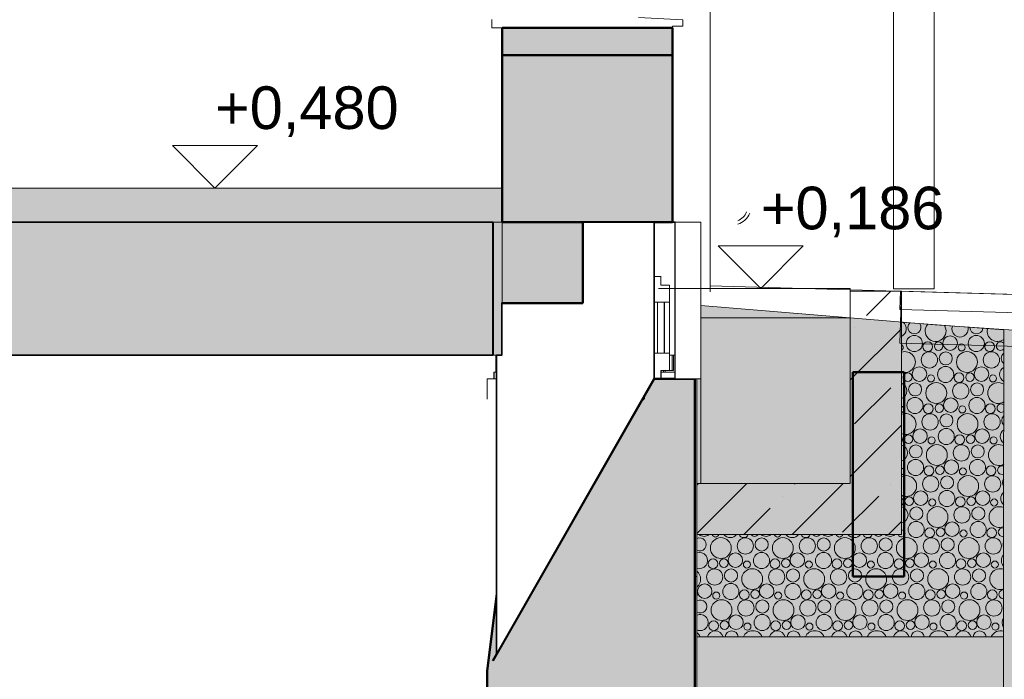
# Model space of a CAD drawing. Header units: millimetres. Extents: x -25516 to 3801, y -6942 to 11332.
# Tile 29 of 33: x -2237 to 651, y -962 to 974. Entities that reach past the tile are written whole.
import ezdxf

# ---------------------------------------------------------------- set-up
doc = ezdxf.new("R2010")
doc.units = ezdxf.units.MM
doc.header["$MEASUREMENT"] = 0
doc.linetypes.add('Wipeout_Contour', pattern=[1000, 0, -1000])
for name, color, linetype in [('POHLED ZÁPADNÍ_1_Bourané_Konstrukce - nosné', 7, 'Continuous'), ('POHLED ZÁPADNÍ_1_Bourané_Kóty - SP', 7, 'Continuous'), ('POHLED ZÁPADNÍ_1_Bourané_Situace - terén', 7, 'Continuous'), ('POHLED ZÁPADNÍ_1_Bourané_Výplně – Řezové', 7, 'Continuous'), ('POHLED ZÁPADNÍ_1_Konstrukce - krov', 7, 'Continuous'), ('POHLED ZÁPADNÍ_1_Konstrukce - nosné', 7, 'Continuous'), ('POHLED ZÁPADNÍ_1_Kóty - SP', 7, 'Continuous'), ('POHLED ZÁPADNÍ_1_Situace - terén', 7, 'Continuous'), ('POHLED ZÁPADNÍ_1_Výplně - Povrchové', 7, 'Continuous'), ('POHLED ZÁPADNÍ_1_Výplně – Řezové', 7, 'Continuous')]:
    doc.layers.add(name, color=color, linetype=linetype)
doc.styles.add('GENEROVANÝ_STYL_1', font='txt')

# ---------------------------------------------------------------- blocks, each defined once
blk = doc.blocks.new('*X1', base_point=(-25798.9, -9432.9))
at = {"layer": 'POHLED ZÁPADNÍ_1_Bourané_Situace - terén', "color": 253, "linetype": 'Continuous', "lineweight": 20, "true_color": 0xaaaaaa}
for centre, radius in [((387.4, 23.8), 23.7), ((492.5, 24.9), 21.3), ((569.2, 23.8), 23.7), ((426.9, 14.3), 14.3), ((458.8, 16.1), 12.5), ((526.2, 12.2), 10.3), ((608.7, 14.3), 14.3), ((431.7, -24.4), 23.9), ((479.7, -20), 19.2), ((541.8, -30.6), 30.6), ((613.6, -24.4), 23.9), ((402.5, -66.1), 21.3), ((479.2, -67.1), 23.7), ((584.3, -66.1), 21.3), ((368.8, -74.9), 12.5), ((436.2, -78.8), 10.3), ((518.7, -76.7), 14.3), ((550.6, -74.9), 12.5), ((618, -78.8), 10.3), ((389.7, -111), 19.2), ((451.8, -121.6), 30.6), ((523.6, -115.4), 23.9), ((571.6, -111), 19.2), ((389.2, -158.1), 23.7), ((494.3, -157.1), 21.3), ((571.1, -158.1), 23.7), ((428.7, -167.7), 14.3), ((460.6, -165.9), 12.5), ((528, -169.8), 10.3), ((610.6, -167.7), 14.3), ((433.6, -206.4), 23.9), ((481.6, -202), 19.2), ((543.6, -212.6), 30.6), ((615.4, -206.4), 23.9), ((404.3, -248.1), 21.3), ((481.1, -249.1), 23.7), ((586.2, -248.1), 21.3), ((370.6, -256.9), 12.5), ((438, -260.8), 10.3), ((520.6, -258.7), 14.3), ((552.5, -256.9), 12.5), ((619.9, -260.8), 10.3), ((391.6, -293), 19.2), ((453.6, -303.6), 30.6), ((525.4, -297.4), 23.9), ((573.4, -293), 19.2), ((391.1, -340.1), 23.7), ((572.9, -340.1), 23.7), ((430.6, -349.7), 14.3), ((462.5, -347.9), 12.5), ((496.2, -339.1), 21.3), ((529.9, -351.8), 10.3), ((612.4, -349.7), 14.3), ((435.4, -388.4), 23.9), ((483.4, -384), 19.2), ((545.5, -394.6), 30.6), ((617.3, -388.4), 23.9), ((372.5, -438.9), 12.5), ((406.2, -430.1), 21.3), ((439.9, -442.8), 10.3), ((482.9, -431.1), 23.7), ((522.4, -440.7), 14.3), ((554.4, -438.9), 12.5), ((588, -430.1), 21.3), ((621.7, -442.8), 10.3), ((393.4, -475), 19.2), ((455.5, -485.6), 30.6), ((527.3, -479.4), 23.9), ((575.3, -475), 19.2), ((392.9, -522.1), 23.7), ((432.4, -531.7), 14.3), ((464.4, -529.9), 12.5), ((498, -521.1), 21.3), ((574.8, -522.1), 23.7), ((614.3, -531.7), 14.3), ((-180.1, -576.6), 30.6), ((-108.3, -570.4), 23.9), ((-60.3, -566), 19.2), ((1.8, -576.6), 30.6), ((73.6, -570.4), 23.9), ((121.6, -566), 19.2), ((183.6, -576.6), 30.6), ((255.4, -570.4), 23.9), ((303.4, -566), 19.2), ((365.5, -576.6), 30.6), ((437.3, -570.4), 23.9), ((485.3, -566), 19.2), ((547.3, -576.6), 30.6), ((531.7, -533.8), 10.3), ((619.1, -570.4), 23.9), ((-137.5, -612.1), 21.3), ((-60.8, -613.1), 23.7), ((44.3, -612.1), 21.3), ((121.1, -613.1), 23.7), ((226.2, -612.1), 21.3), ((302.9, -613.1), 23.7), ((408, -612.1), 21.3), ((484.8, -613.1), 23.7), ((589.9, -612.1), 21.3), ((-203.1, -622.7), 14.3), ((-171.2, -620.9), 12.5), ((-103.8, -624.8), 10.3), ((-21.3, -622.7), 14.3), ((10.6, -620.9), 12.5), ((78, -624.8), 10.3), ((160.6, -622.7), 14.3), ((192.5, -620.9), 12.5), ((259.9, -624.8), 10.3), ((342.4, -622.7), 14.3), ((374.4, -620.9), 12.5), ((441.7, -624.8), 10.3), ((524.3, -622.7), 14.3), ((556.2, -620.9), 12.5), ((623.6, -624.8), 10.3), ((-198.3, -661.4), 23.9), ((-150.3, -657), 19.2), ((-88.2, -667.6), 30.6), ((-16.4, -661.4), 23.9), ((31.6, -657), 19.2), ((93.6, -667.6), 30.6), ((165.4, -661.4), 23.9), ((213.4, -657), 19.2), ((275.5, -667.6), 30.6), ((347.3, -661.4), 23.9), ((395.3, -657), 19.2), ((457.3, -667.6), 30.6), ((529.1, -661.4), 23.9), ((577.1, -657), 19.2), ((-227.5, -703.1), 21.3), ((-150.8, -704.1), 23.7), ((-45.7, -703.1), 21.3), ((31.1, -704.1), 23.7), ((136.2, -703.1), 21.3), ((212.9, -704.1), 23.7), ((318, -703.1), 21.3), ((394.8, -704.1), 23.7), ((499.9, -703.1), 21.3), ((576.6, -704.1), 23.7), ((-193.8, -715.8), 10.3), ((-111.3, -713.7), 14.3), ((-79.4, -711.9), 12.5), ((-12, -715.8), 10.3), ((70.6, -713.7), 14.3), ((102.5, -711.9), 12.5), ((169.9, -715.8), 10.3), ((252.4, -713.7), 14.3), ((284.4, -711.9), 12.5), ((351.7, -715.8), 10.3), ((434.3, -713.7), 14.3), ((466.2, -711.9), 12.5), ((533.6, -715.8), 10.3), ((616.1, -713.7), 14.3), ((-178.2, -758.6), 30.6), ((-106.4, -752.4), 23.9), ((-58.4, -748), 19.2), ((3.6, -758.6), 30.6), ((75.4, -752.4), 23.9), ((123.4, -748), 19.2), ((185.5, -758.6), 30.6), ((257.3, -752.4), 23.9), ((305.3, -748), 19.2), ((367.3, -758.6), 30.6), ((439.1, -752.4), 23.9), ((487.1, -748), 19.2), ((549.2, -758.6), 30.6), ((621, -752.4), 23.9), ((-135.7, -794.1), 21.3), ((-58.9, -795.1), 23.7), ((46.2, -794.1), 21.3), ((122.9, -795.1), 23.7), ((228, -794.1), 21.3), ((304.8, -795.1), 23.7), ((409.9, -794.1), 21.3), ((486.6, -795.1), 23.7), ((591.7, -794.1), 21.3), ((-201.3, -804.7), 14.3), ((-169.4, -802.9), 12.5), ((-102, -806.8), 10.3), ((-19.4, -804.7), 14.3), ((12.5, -802.9), 12.5), ((79.9, -806.8), 10.3), ((162.4, -804.7), 14.3), ((194.4, -802.9), 12.5), ((261.7, -806.8), 10.3), ((344.3, -804.7), 14.3), ((376.2, -802.9), 12.5), ((443.6, -806.8), 10.3), ((526.1, -804.7), 14.3), ((558.1, -802.9), 12.5), ((625.4, -806.8), 10.3)]:
    blk.add_circle(centre, radius, dxfattribs=at)
for centre, radius, start, end in [((339.9, 66.6), 23.9, 293.7645, 55.4996), ((387.9, 71), 19.2, 134.7275, 36.4346), ((449.9, 60.4), 30.6, 138.6973, 32.4649), ((521.7, 66.6), 23.9, 159.446, 11.7162), ((569.7, 71), 19.2, 179.9677, 351.1945), ((631.8, 60.4), 30.6, 167.3945, 306.5435), ((344.3, 12.2), 10.3, 299.9193, 60.0807), ((640.6, 16.1), 12.5, 41.7826, 318.1099), ((359.9, -30.6), 30.6, 250.0176, 109.9824), ((661.6, -20), 19.2, 127.2699, 232.6227), ((661.1, -67.1), 23.7, 118.1036, 241.7889), ((336.9, -76.7), 14.3, 331.7323, 28.2677), ((341.7, -115.4), 23.9, 288.9813, 71.0187), ((633.6, -121.6), 30.6, 57.9381, 301.9544), ((346.2, -169.8), 10.3, 288.6304, 71.3696), ((642.5, -165.9), 12.5, 54.2443, 305.6482), ((361.8, -212.6), 30.6, 246.2779, 113.7221), ((663.4, -202), 19.2, 135.3345, 224.558), ((662.9, -249.1), 23.7, 123.828, 236.0645), ((338.7, -258.7), 14.3, 318.6819, 41.3181), ((343.6, -297.4), 23.9, 284.3321, 75.6679), ((635.5, -303.6), 30.6, 62.3077, 297.5848), ((348, -351.8), 10.3, 278.0563, 81.9437), ((644.4, -347.9), 12.5, 64.98, 294.9125), ((363.6, -394.6), 30.6, 242.4275, 117.5725), ((665.3, -384), 19.2, 144.7763, 215.1162), ((340.6, -440.7), 14.3, 308.4159, 51.5841), ((664.8, -431.1), 23.7, 129.9672, 229.9253), ((345.4, -479.4), 23.9, 279.7776, 80.2224), ((637.3, -485.6), 30.6, 66.5089, 293.3836), ((646.2, -529.9), 12.5, 74.8406, 285.075), ((-242.1, -566), 19.2, 244.007, 115.993), ((-229.4, -521.1), 21.3, 227.3068, 312.6932), ((-195.7, -533.8), 10.3, 196.4469, 343.5531), ((-152.6, -522.1), 23.7, 217.971, 322.029), ((-113.1, -531.7), 14.3, 200.4733, 339.5267), ((-81.2, -529.9), 12.5, 212.6987, 327.3013), ((-47.5, -521.1), 21.3, 227.3068, 312.6932), ((-13.8, -533.8), 10.3, 196.4469, 343.5531), ((29.2, -522.1), 23.7, 217.971, 322.029), ((68.7, -531.7), 14.3, 200.4733, 339.5267), ((100.6, -529.9), 12.5, 212.6987, 327.3013), ((134.3, -521.1), 21.3, 227.3068, 312.6932), ((168, -533.8), 10.3, 196.4469, 343.5531), ((211.1, -522.1), 23.7, 217.971, 322.029), ((250.6, -531.7), 14.3, 200.4733, 339.5267), ((282.5, -529.9), 12.5, 212.6987, 327.3013), ((316.2, -521.1), 21.3, 227.3068, 312.6932), ((349.9, -533.8), 10.3, 196.4469, 92.2449), ((667.1, -566), 19.2, 157.1595, 202.8405), ((-242.6, -613.1), 23.7, 250.5019, 109.4981), ((666.6, -613.1), 23.7, 136.5212, 223.4788), ((-270.1, -667.6), 30.6, 309.6768, 50.3232), ((639.2, -667.6), 30.6, 70.3906, 289.6094), ((-261.2, -711.9), 12.5, 328.382, 31.618), ((648.1, -711.9), 12.5, 83.5571, 276.4429), ((-240.3, -748), 19.2, 237.6611, 122.3389), ((-240.8, -795.1), 23.7, 245.6603, 114.3397), ((668.5, -795.1), 23.7, 143.5137, 216.4863), ((-268.2, -849.6), 30.6, 24.9182, 54.698), ((-196.4, -843.4), 23.9, 16.2293, 163.7707), ((-148.4, -839), 19.2, 6.7598, 173.2402), ((-86.4, -849.6), 30.6, 24.9182, 155.0818), ((-14.6, -843.4), 23.9, 16.2293, 163.7707), ((33.4, -839), 19.2, 6.7598, 173.2402), ((95.5, -849.6), 30.6, 24.9182, 155.0818), ((167.3, -843.4), 23.9, 16.2293, 163.7707), ((215.3, -839), 19.2, 6.7598, 173.2402), ((277.3, -849.6), 30.6, 24.9182, 155.0818), ((349.1, -843.4), 23.9, 16.2293, 163.7707), ((397.1, -839), 19.2, 6.7598, 173.2402), ((459.2, -849.6), 30.6, 24.9182, 155.0818), ((531, -843.4), 23.9, 16.2293, 163.7707), ((579, -839), 19.2, 6.7598, 173.2402), ((641, -849.6), 30.6, 74.0358, 155.0818)]:
    blk.add_arc(centre, radius, start, end, dxfattribs=at)

msp = doc.modelspace()

# ---------------------------------------------------------------- linework, layer by layer
at = {"layer": 'POHLED ZÁPADNÍ_1_Bourané_Konstrukce - nosné', "color": 42, "linetype": 'Continuous', "lineweight": 13, "true_color": 0xe4ad2c}
for p in [(-851.7, 975), (-821.7, 950)]:
    msp.add_line(p, (-851.7, 950), dxfattribs=at)
at = {"layer": 'POHLED ZÁPADNÍ_1_Bourané_Konstrukce - nosné', "color": 42, "linetype": 'Continuous', "lineweight": 50, "true_color": 0xe4ad2c}
msp.add_line((-821.7, 950), (-821.7, 870), dxfattribs=at)
at = {"layer": 'POHLED ZÁPADNÍ_1_Kóty - SP', "color": 154, "linetype": 'Continuous', "lineweight": 13}
for p, q in [((-1664.2, 480), (-1789.2, 605)), ((-1789.2, 605), (-1539.2, 605)), ((-1539.2, 605), (-1664.2, 480)), ((-1664.2, 480), (-1757.9, 480)), ((-1664.2, 480), (-1364.2, 480))]:
    msp.add_line(p, q, dxfattribs=at)

# ---------------------------------------------------------------- texts
at = {"layer": 'POHLED ZÁPADNÍ_1_Kóty - SP', "color": 154, "linetype": 'Continuous', "lineweight": 13, "insert": (-1664.2, 630), "char_height": 125, "width": 528.001, "attachment_point": 7, "style": 'GENEROVANÝ_STYL_1'}
msp.add_mtext('\\A1;{\\pql;\\fArial|b0|i0|c0|p38;+0,480}', dxfattribs=at)

# ---------------------------------------------------------------- wipeouts: each hides what was drawn before it
at = {"color": 254, "linetype": 'Wipeout_Contour', "lineweight": 0, "ltscale": 16672.960347}
msp.add_wipeout([(-289.1, -2550), (-250.5, -2550), (-250.5, 136), (-280, 180.8), (-280, 11.1), (-289.1, 11.1), (-289.1, -60), (-252.8, -60), (-252.8, -660), (-254.2, -660), (-254.2, -1980), (-250.7, -1980), (-250.7, -2180), (-289.1, -2180)], dxfattribs=at).dxf.layer = 'POHLED ZÁPADNÍ_1_Výplně - Povrchové'
at = {"color": 254, "linetype": 'Wipeout_Contour', "lineweight": 0, "ltscale": 5028.569786}
msp.add_wipeout([(-211.7, 192.6), (-211.7, 191), (2226.3, 71.1), (2226.3, 124.2)], dxfattribs=at).dxf.layer = 'POHLED ZÁPADNÍ_1_Výplně - Povrchové'
at = {"color": 254, "linetype": 'Wipeout_Contour', "lineweight": 0, "ltscale": 2834.873933}
msp.add_wipeout([(-405.8, -10), (-804.3, -10), (-804.3, -60), (-406, -60), (-406, -30)], dxfattribs=at).dxf.layer = 'POHLED ZÁPADNÍ_1_Výplně - Povrchové'

# ---------------------------------------------------------------- next in the draw order: wipeouts: each hides what was drawn before it
at = {"color": 254, "linetype": 'Wipeout_Contour', "lineweight": 0, "ltscale": 5472.851167}
msp.add_wipeout([(-211.7, 182.6), (448, 78.5), (2226.3, -41.7), (2226.3, 71.1), (-211.7, 191)], dxfattribs=at).dxf.layer = 'POHLED ZÁPADNÍ_1_Výplně - Povrchové'
at = {"color": 254, "linetype": 'Wipeout_Contour', "lineweight": 0, "ltscale": 2533.812386}
msp.add_wipeout([(-343.8, -55), (-343.8, -60), (-289.1, -60), (-289.1, 11.1), (-304.3, 11.1), (-304.3, -10), (-318.9, -10), (-318.9, -55)], dxfattribs=at).dxf.layer = 'POHLED ZÁPADNÍ_1_Výplně - Povrchové'

# ---------------------------------------------------------------- next in the draw order: linework, layer by layer
at = {"layer": 'POHLED ZÁPADNÍ_1_Situace - terén', "color": 7, "linetype": 'Continuous', "lineweight": 20}
msp.add_line((-289.1, 11.1), (-289.1, -60), dxfattribs=at)

# ---------------------------------------------------------------- next in the draw order: wipeouts: each hides what was drawn before it
at = {"color": 254, "linetype": 'Wipeout_Contour', "lineweight": 0, "ltscale": 1627.781513}
msp.add_wipeout([(-280, 180.8), (-250.5, 136), (448, 78.5), (-211.7, 182.6), (-211.7, 175.2)], dxfattribs=at).dxf.layer = 'POHLED ZÁPADNÍ_1_Výplně - Povrchové'

# ---------------------------------------------------------------- next in the draw order: hatches: boundary and pattern name
at = {"layer": 'POHLED ZÁPADNÍ_1_Výplně – Řezové', "linetype": 'Continuous', "lineweight": 0, "true_color": 0x392b0b}
msp.add_hatch(color=38, dxfattribs=at).paths.add_polyline_path([(2226.3, -2550), (2226.3, -41.7), (448, 78.5), (-250.5, 136), (-250.5, -2550)])

# ---------------------------------------------------------------- next in the draw order: linework, layer by layer
at = {"layer": 'POHLED ZÁPADNÍ_1_Situace - terén', "color": 7, "linetype": 'Continuous', "lineweight": 20}
for p, q in [((-280, 180.8), (-250.5, 136)), ((2226.3, 124.2), (-211.7, 192.6))]:
    msp.add_line(p, q, dxfattribs=at)
at = {"layer": 'POHLED ZÁPADNÍ_1_Situace - terén', "color": 251, "linetype": 'Continuous', "lineweight": 20, "true_color": 0x6a6a6a}
msp.add_line((-250.5, 136), (-250.5, -2550), dxfattribs=at)
at = {"layer": 'POHLED ZÁPADNÍ_1_Situace - terén', "color": 251, "linetype": 'Continuous', "lineweight": 20, "true_color": 0x6a6a6a, "flags": 128}
msp.add_lwpolyline([(-250.5, 136), (448, 78.5), (2226.3, -41.7)], dxfattribs=at)

# ---------------------------------------------------------------- next in the draw order: wipeouts: each hides what was drawn before it
at = {"color": 254, "linetype": 'Wipeout_Contour', "lineweight": 0, "ltscale": 232932.814216}
msp.add_wipeout([(-18054.6, -3030), (-18054.6, -3518.9), (-6057.8, -3518.9), (-6057.8, -2815.6), (3801.1, -2815.6), (3801.1, -400.9), (2226.3, -400.9), (2226.3, -39.4), (650.2, 22.9), (648.8, -26.8), (199.5, -26.7), (199.5, -386.7), (-238.7, -386.7), (-228.7, -2180), (-174.7, -2180), (-174.7, -2550), (-982.7, -2550), (-982.7, -2180), (-6687.5, -2180), (-6684.3, -2380), (-7021, -2380), (-7021, -1980), (-9474.9, -10), (-10494.6, -10), (-10494.6, -29.7), (-10494.6, -1020), (-10974.2, -1020), (-10974.2, 380), (-16334.8, 380), (-16334.8, 11.4), (-15099.9, 11.4), (-15136.6, -3030)], dxfattribs=at).dxf.layer = 'POHLED ZÁPADNÍ_1_Situace - terén'

# ---------------------------------------------------------------- next in the draw order: hatches: boundary and pattern name
at = {"layer": 'POHLED ZÁPADNÍ_1_Bourané_Výplně – Řezové', "linetype": 'Continuous', "lineweight": 0, "true_color": 0xd8d8cb}
msp.add_hatch(color=254, dxfattribs=at).paths.add_polyline_path([(207.2, -60), (207.2, -660), (357.2, -660), (357.2, -60)])
at = {"layer": 'POHLED ZÁPADNÍ_1_Situace - terén', "linetype": 'Continuous', "lineweight": 13, "true_color": 0xbf7d1a}
h = msp.add_hatch(dxfattribs=at)
h.set_pattern_fill('Zemina_0001', color=32, style=0, pattern_type=2)
h.set_pattern_definition([(45, (4e-12, 0), (-137.8858, 137.8858), []), (45, (-45.96, 45.96), (-275.772, 275.772), []), (45, (-91.92, 91.92), (-275.772, 275.772), []), (135, (-137.886, 137.886), (45.96194, 45.96194), [195, -195])])
h.paths.add_polyline_path([(-18054.6, -3030), (-18054.6, -3518.9), (-6057.8, -3518.9), (-6057.8, -2815.6), (3801.1, -2815.6), (3801.1, -400.9), (2226.3, -400.9), (2226.3, -39.4), (650.2, 22.9), (648.8, -26.8), (199.5, -26.7), (199.5, -386.7), (-238.7, -386.7), (-228.7, -2180), (-174.7, -2180), (-174.7, -2550), (-982.7, -2550), (-982.7, -2180), (-6687.5, -2180), (-6684.3, -2380), (-7021, -2380), (-7021, -1980), (-9474.9, -10), (-10494.6, -10), (-10494.6, -29.7), (-10494.6, -1020), (-10974.2, -1020), (-10974.2, 380), (-16334.8, 380), (-16334.8, 11.4), (-15099.9, 11.4), (-15136.6, -3030)])

# ---------------------------------------------------------------- next in the draw order: linework, layer by layer
at = {"layer": 'POHLED ZÁPADNÍ_1_Bourané_Konstrukce - nosné', "color": 42, "linetype": 'Continuous', "lineweight": 13, "true_color": 0xe4ad2c}
for p, q in [((-381, -30), (-406, -30)), ((-356, -55), (-356, -80)), ((-331, -55), (-356, -55)), ((-355.5, -55), (-355.5, -80)), ((-347.9, -60), (-347.9, -55)), ((-343.8, -55), (-343.8, -60)), ((-330.7, -55), (-331, -55)), ((-330.7, -55), (-322.7, -55)), ((-318.9, -55), (-322.7, -55))]:
    msp.add_line(p, q, dxfattribs=at)
at = {"layer": 'POHLED ZÁPADNÍ_1_Bourané_Konstrukce - nosné', "color": 42, "linetype": 'Continuous', "lineweight": 20, "true_color": 0xe4ad2c}
msp.add_line((-355.5, -60), (-252.8, -60), dxfattribs=at)
at = {"layer": 'POHLED ZÁPADNÍ_1_Bourané_Konstrukce - nosné', "color": 42, "linetype": 'Continuous', "lineweight": 50, "true_color": 0xe4ad2c}
for p, q in [((207.2, -60), (207.2, -660)), ((357.2, -60), (207.2, -60)), ((357.2, -60), (357.2, -660)), ((357.2, -660), (207.2, -660))]:
    msp.add_line(p, q, dxfattribs=at)
at = {"layer": 'POHLED ZÁPADNÍ_1_Bourané_Kóty - SP', "color": 42, "linetype": 'Continuous', "lineweight": 13, "true_color": 0xe4ad2c}
for p, q in [((-63.2, 185.6), (-188.2, 310.6)), ((-188.2, 310.6), (61.8, 310.6)), ((61.8, 310.6), (-63.2, 185.6)), ((-63.2, 185.6), (30.6, 185.6)), ((649.5, -1326.4), (649.5, -838.9))]:
    msp.add_line(p, q, dxfattribs=at)
at = {"layer": 'POHLED ZÁPADNÍ_1_Konstrukce - nosné', "color": 1, "linetype": 'Continuous', "lineweight": 18}
for centre, radius, start in [((-150.1, 429.5), 49.7, 293.1043), ((-148.9, 429.1), 58.3, 288.2688)]:
    msp.add_arc(centre, radius, start, 336.7888, dxfattribs=at)

# ---------------------------------------------------------------- next in the draw order: wipeouts: each hides what was drawn before it
at = {"color": 254, "linetype": 'Wipeout_Contour', "lineweight": 0, "ltscale": 14563.207759}
msp.add_wipeout([(326, 184.4), (329, 184.4), (329, 6898.4), (326, 6898.4)], dxfattribs=at).dxf.layer = 'POHLED ZÁPADNÍ_1_Výplně - Povrchové'
at = {"color": 254, "linetype": 'Wipeout_Contour', "lineweight": 0, "ltscale": 14787.141847}
msp.add_wipeout([(443.1, 184.4), (446, 184.4), (446, 6898.4), (443.1, 6898.4)], dxfattribs=at).dxf.layer = 'POHLED ZÁPADNÍ_1_Výplně - Povrchové'
at = {"color": 254, "linetype": 'Wipeout_Contour', "lineweight": 0, "ltscale": 29668.286508}
msp.add_wipeout([(-321.7, 380), (-304.3, 380), (-304.3, 11.1), (-280, 11.1), (-280, 180.8), (-211.7, 175.2), (-211.7, 6725.1), (-321.7, 6725.1), (-321.7, 6480), (-321.5, 3480), (-321.7, 974.8), (-291.7, 973.2), (-291.7, 955), (-321.7, 955)], dxfattribs=at).dxf.layer = 'POHLED ZÁPADNÍ_1_Výplně - Povrchové'
at = {"color": 254, "linetype": 'Wipeout_Contour', "lineweight": 0, "ltscale": 3290.566413}
msp.add_wipeout([(-838.7, -10), (-838.7, -60), (-804.3, -60), (-804.3, -10)], dxfattribs=at).dxf.layer = 'POHLED ZÁPADNÍ_1_Výplně - Povrchové'
at = {"color": 254, "linetype": 'Wipeout_Contour', "lineweight": 0, "ltscale": 2588.52343}
msp.add_wipeout([(-865.2, -80), (-865.2, -140), (-406, -140), (-406, -80)], dxfattribs=at).dxf.layer = 'POHLED ZÁPADNÍ_1_Výplně - Povrchové'
at = {"color": 254, "linetype": 'Wipeout_Contour', "lineweight": 0, "ltscale": 5941.750889}
msp.add_wipeout([(-256, -1980), (-254.2, -1980), (-254.2, -660), (-254.9, -660), (-254.9, -80), (-256, -80)], dxfattribs=at).dxf.layer = 'POHLED ZÁPADNÍ_1_Výplně - Povrchové'

# ---------------------------------------------------------------- next in the draw order: hatches: boundary and pattern name
at = {"layer": 'POHLED ZÁPADNÍ_1_Bourané_Výplně – Řezové', "linetype": 'Continuous', "lineweight": 0, "true_color": 0xd8d8cb}
msp.add_hatch(color=254, dxfattribs=at).paths.add_polyline_path([(-321.7, 950), (-821.7, 950), (-821.7, 870), (-321.7, 870)])

# ---------------------------------------------------------------- next in the draw order: linework, layer by layer
at = {"layer": 'POHLED ZÁPADNÍ_1_Bourané_Konstrukce - nosné', "color": 42, "linetype": 'Continuous', "lineweight": 13, "true_color": 0xe4ad2c}
for p, q in [((-421.7, 980), (-291.7, 973.2)), ((-321.7, 955), (-321.7, 950)), ((-291.7, 955), (-321.7, 955)), ((-291.7, 973.2), (-291.7, 955)), ((-406, -30), (-406, -80))]:
    msp.add_line(p, q, dxfattribs=at)
at = {"layer": 'POHLED ZÁPADNÍ_1_Bourané_Konstrukce - nosné', "color": 42, "linetype": 'Continuous', "lineweight": 50, "true_color": 0xe4ad2c}
for p, q in [((-321.7, 950), (-321.7, 870)), ((-321.7, 870), (-821.7, 870))]:
    msp.add_line(p, q, dxfattribs=at)
at = {"layer": 'POHLED ZÁPADNÍ_1_Bourané_Konstrukce - nosné', "color": 42, "linetype": 'Continuous', "lineweight": 20, "true_color": 0xe4ad2c}
msp.add_line((-254.9, -660), (-252.8, -660), dxfattribs=at)
at = {"layer": 'POHLED ZÁPADNÍ_1_Bourané_Konstrukce - nosné', "color": 42, "linetype": 'Continuous', "lineweight": 50, "true_color": 0xe4ad2c, "flags": 128}
msp.add_lwpolyline([(-321.7, 950), (-421.7, 950), (-471.7, 950), (-821.7, 950)], dxfattribs=at)
at = {"layer": 'POHLED ZÁPADNÍ_1_Bourané_Kóty - SP', "color": 42, "linetype": 'Continuous', "lineweight": 13, "true_color": 0xe4ad2c}
msp.add_line((-250.5, -1326.4), (-250.5, -838.9), dxfattribs=at)
at = {"layer": 'POHLED ZÁPADNÍ_1_Konstrukce - krov', "color": 8, "linetype": 'Continuous', "lineweight": 13}
msp.add_line((-211.7, 175.2), (-211.7, 6725.1), dxfattribs=at)
at = {"layer": 'POHLED ZÁPADNÍ_1_Konstrukce - nosné', "color": 7, "linetype": 'Continuous', "lineweight": 50}
for p, q in [((-406, -80), (-406, -140)), ((-256, -80), (-256, -1980))]:
    msp.add_line(p, q, dxfattribs=at)
at = {"layer": 'POHLED ZÁPADNÍ_1_Konstrukce - nosné', "color": 251, "linetype": 'Continuous', "lineweight": 20, "true_color": 0x6a6a6a}
msp.add_line((-256, -80), (-254.9, -80), dxfattribs=at)
at = {"layer": 'POHLED ZÁPADNÍ_1_Konstrukce - nosné', "color": 7, "linetype": 'Continuous', "lineweight": 50, "flags": 128}
msp.add_lwpolyline([(-256, -80), (-356, -80), (-406, -80)], dxfattribs=at)

# ---------------------------------------------------------------- next in the draw order: wipeouts: each hides what was drawn before it
at = {"color": 254, "linetype": 'Wipeout_Contour', "lineweight": 0, "ltscale": 14573.767925}
msp.add_wipeout([(329, 6898.4), (329, 184.4), (337.5, 184.4), (337.5, 6898.4)], dxfattribs=at).dxf.layer = 'POHLED ZÁPADNÍ_1_Výplně - Povrchové'
at = {"color": 254, "linetype": 'Wipeout_Contour', "lineweight": 0, "ltscale": 14775.841437}
msp.add_wipeout([(434.6, 6898.4), (434.6, 184.4), (443.1, 184.4), (443.1, 6898.4)], dxfattribs=at).dxf.layer = 'POHLED ZÁPADNÍ_1_Výplně - Povrchové'
at = {"color": 254, "linetype": 'Wipeout_Contour', "lineweight": 0, "ltscale": 3362.459275}
msp.add_wipeout([(-840.3, -60), (-838.7, -60), (-838.7, -10), (-840.3, -10)], dxfattribs=at).dxf.layer = 'POHLED ZÁPADNÍ_1_Výplně - Povrchové'
at = {"color": 254, "linetype": 'Wipeout_Contour', "lineweight": 0, "ltscale": 4002.271065}
msp.add_wipeout([(-865.2, -140), (-865.2, -930.5), (-823.7, -601.7), (-823.7, -140)], dxfattribs=at).dxf.layer = 'POHLED ZÁPADNÍ_1_Výplně - Povrchové'

# ---------------------------------------------------------------- next in the draw order: linework, layer by layer
at = {"layer": 'POHLED ZÁPADNÍ_1_Konstrukce - nosné', "color": 7, "linetype": 'Continuous', "lineweight": 50}
msp.add_line((-406, -140), (-823.7, -140), dxfattribs=at)

# ---------------------------------------------------------------- next in the draw order: wipeouts: each hides what was drawn before it
at = {"color": 254, "linetype": 'Wipeout_Contour', "lineweight": 0, "ltscale": 14754.431589}
msp.add_wipeout([(421.3, 6898.4), (421.3, 184.4), (434.6, 184.4), (434.6, 6898.4)], dxfattribs=at).dxf.layer = 'POHLED ZÁPADNÍ_1_Výplně - Povrchové'
at = {"color": 254, "linetype": 'Wipeout_Contour', "lineweight": 0, "ltscale": 40332.442792}
msp.add_wipeout([(-5847.6, -10), (-5847.6, -1980), (-4852.7, -1980), (-4852.7, -180), (-3952.8, -180), (-3952.8, -1980), (-866, -1980), (-866, -936.7), (-865.2, -930.5), (-865.2, -140), (-865.2, -80), (-846.4, -80), (-846.4, -60), (-840.3, -60), (-840.3, -10)], dxfattribs=at).dxf.layer = 'POHLED ZÁPADNÍ_1_Výplně - Povrchové'

# ---------------------------------------------------------------- next in the draw order: hatches: boundary and pattern name
at = {"layer": 'POHLED ZÁPADNÍ_1_Výplně – Řezové', "linetype": 'Continuous', "lineweight": 13}
msp.add_hatch(color=254, dxfattribs=at).paths.add_polyline_path([(-406, -140), (-823.7, -140), (-823.7, -601.7), (-866, -936.7), (-866, -1980), (-256, -1980), (-256, -80), (-406, -80)])

# ---------------------------------------------------------------- next in the draw order: linework, layer by layer
at = {"layer": 'POHLED ZÁPADNÍ_1_Bourané_Konstrukce - nosné', "color": 42, "linetype": 'Continuous', "lineweight": 20, "true_color": 0xe4ad2c}
for p, q in [((-846.4, -60), (-845, -60)), ((-846.4, -80), (-846.4, -60)), ((-845, -60), (-406, -60)), ((-845, -60), (-845, -80))]:
    msp.add_line(p, q, dxfattribs=at)
at = {"layer": 'POHLED ZÁPADNÍ_1_Konstrukce - krov', "color": 8, "linetype": 'Continuous', "lineweight": 13}
for p, q in [((446, 184.4), (446, 6898.4)), ((443.1, 184.4), (446, 184.4))]:
    msp.add_line(p, q, dxfattribs=at)
at = {"layer": 'POHLED ZÁPADNÍ_1_Konstrukce - nosné', "color": 251, "linetype": 'Continuous', "lineweight": 20, "true_color": 0x6a6a6a}
for q in [(-406, -80), (-865.2, -140)]:
    msp.add_line((-865.2, -80), q, dxfattribs=at)
at = {"layer": 'POHLED ZÁPADNÍ_1_Konstrukce - nosné', "color": 7, "linetype": 'Continuous', "lineweight": 50, "flags": 128}
msp.add_lwpolyline([(-823.7, -140), (-823.7, -601.7), (-866, -936.7), (-866, -1980)], dxfattribs=at)

# ---------------------------------------------------------------- next in the draw order: wipeouts: each hides what was drawn before it
at = {"color": 254, "linetype": 'Wipeout_Contour', "lineweight": 0, "ltscale": 14725.149588}
msp.add_wipeout([(404.6, 6898.4), (404.6, 184.4), (421.3, 184.4), (421.3, 6898.4)], dxfattribs=at).dxf.layer = 'POHLED ZÁPADNÍ_1_Výplně - Povrchové'
at = {"color": 254, "linetype": 'Wipeout_Contour', "lineweight": 0, "ltscale": 3557.645678}
msp.add_wipeout([(-849.4, 380), (-849.4, -10), (-848.1, -10), (-848.1, 380)], dxfattribs=at).dxf.layer = 'POHLED ZÁPADNÍ_1_Výplně - Povrchové'

# ---------------------------------------------------------------- next in the draw order: linework, layer by layer
at = {"layer": 'POHLED ZÁPADNÍ_1_Konstrukce - krov', "color": 8, "linetype": 'Continuous', "lineweight": 13}
for p, q in [((421.3, 184.4), (434.6, 184.4)), ((434.6, 184.4), (443.1, 184.4))]:
    msp.add_line(p, q, dxfattribs=at)

# ---------------------------------------------------------------- next in the draw order: wipeouts: each hides what was drawn before it
at = {"color": 254, "linetype": 'Wipeout_Contour', "lineweight": 0, "ltscale": 14691.018411}
msp.add_wipeout([(386, 6898.4), (386, 184.4), (404.6, 184.4), (404.6, 6898.4)], dxfattribs=at).dxf.layer = 'POHLED ZÁPADNÍ_1_Výplně - Povrchové'
at = {"color": 254, "linetype": 'Wipeout_Contour', "lineweight": 0, "ltscale": 4077.196986}
msp.add_wipeout([(-848.1, 380), (-848.1, -10), (-405.8, -10), (-405.8, 170), (-406, 220), (-388.7, 220), (-388.7, 380)], dxfattribs=at).dxf.layer = 'POHLED ZÁPADNÍ_1_Výplně - Povrchové'

# ---------------------------------------------------------------- next in the draw order: hatches: boundary and pattern name
at = {"layer": 'POHLED ZÁPADNÍ_1_Výplně – Řezové', "linetype": 'Continuous', "lineweight": 13}
msp.add_hatch(color=254, dxfattribs=at).paths.add_polyline_path([(-2556, -10), (-849.4, -10), (-849.4, 380), (-2556, 380)])

# ---------------------------------------------------------------- next in the draw order: linework, layer by layer
at = {"layer": 'POHLED ZÁPADNÍ_1_Bourané_Konstrukce - nosné', "color": 42, "linetype": 'Continuous', "lineweight": 13, "true_color": 0xe4ad2c}
for p, q in [((-406, 220), (-406, 170)), ((-405.8, -30), (-405.8, 170))]:
    msp.add_line(p, q, dxfattribs=at)
at = {"layer": 'POHLED ZÁPADNÍ_1_Konstrukce - krov', "color": 8, "linetype": 'Continuous', "lineweight": 13}
msp.add_line((404.6, 184.4), (421.3, 184.4), dxfattribs=at)
at = {"layer": 'POHLED ZÁPADNÍ_1_Konstrukce - nosné', "color": 7, "linetype": 'Continuous', "lineweight": 50}
msp.add_line((-821.7, 870), (-821.7, 380), dxfattribs=at)
at = {"layer": 'POHLED ZÁPADNÍ_1_Konstrukce - nosné', "color": 251, "linetype": 'Continuous', "lineweight": 20, "true_color": 0x6a6a6a}
for p, q in [((-849.4, 380), (-848.1, 380)), ((-848.1, 380), (-821.7, 380)), ((-848.1, -10), (-848.1, 380)), ((-849.4, -10), (-848.1, -10)), ((-848.1, -10), (-405.8, -10)), ((-840.3, -60), (-840.3, -10)), ((-838.7, -10), (-838.7, -60)), ((-804.3, -10), (-804.3, -60))]:
    msp.add_line(p, q, dxfattribs=at)
at = {"layer": 'POHLED ZÁPADNÍ_1_Konstrukce - nosné', "color": 7, "linetype": 'Continuous', "lineweight": 35}
msp.add_line((-849.4, 380), (-849.4, -10), dxfattribs=at)
at = {"layer": 'POHLED ZÁPADNÍ_1_Konstrukce - nosné', "color": 7, "linetype": 'Continuous', "lineweight": 35, "flags": 128}
for points in [[(-849.4, 380), (-2556, 380), (-5857.9, 380)], [(-849.4, -10), (-2556, -10), (-5847.6, -10)]]:
    msp.add_lwpolyline(points, dxfattribs=at)

# ---------------------------------------------------------------- next in the draw order: wipeouts: each hides what was drawn before it
at = {"color": 254, "linetype": 'Wipeout_Contour', "lineweight": 0, "ltscale": 14655.49677}
msp.add_wipeout([(367.5, 6898.4), (367.5, 184.4), (386, 184.4), (386, 6898.4)], dxfattribs=at).dxf.layer = 'POHLED ZÁPADNÍ_1_Výplně - Povrchové'
at = {"color": 254, "linetype": 'Wipeout_Contour', "lineweight": 0, "ltscale": 3320.51062}
msp.add_wipeout([(-388.7, 220), (-355.6, 220), (-355.6, 195), (-330.7, 195), (-330.7, -10), (-304.3, -10), (-304.3, 380), (-388.7, 380)], dxfattribs=at).dxf.layer = 'POHLED ZÁPADNÍ_1_Výplně - Povrchové'

# ---------------------------------------------------------------- next in the draw order: hatches: boundary and pattern name
at = {"layer": 'POHLED ZÁPADNÍ_1_Výplně – Řezové', "linetype": 'Continuous', "lineweight": 13}
msp.add_hatch(color=254, dxfattribs=at).paths.add_polyline_path([(-321.7, 380), (-321.7, 870), (-821.7, 870), (-821.7, 380)])

# ---------------------------------------------------------------- next in the draw order: linework, layer by layer
at = {"layer": 'POHLED ZÁPADNÍ_1_Bourané_Konstrukce - nosné', "color": 42, "linetype": 'Continuous', "lineweight": 13, "true_color": 0xe4ad2c}
for p, q in [((-356, 220), (-406, 220)), ((-356, 220), (-355.6, 220)), ((-356, 220), (-356, 195)), ((-331, 195), (-356, 195)), ((-331, 195), (-330.7, 195)), ((-331, 195), (-331, 145)), ((-330.7, 195), (-330.7, 145)), ((-381, 170), (-406, 170)), ((-381, 170), (-381, 145)), ((-331, 145), (-381, 145)), ((-380.9, -5), (-380.9, 145)), ((-366, 145), (-366, -5)), ((-365.9, 145), (-365.9, -5)), ((-346, -5), (-346, 145)), ((-345.9, 145), (-345.9, -5)), ((-330.7, 145), (-331, 145)), ((-330.7, -5), (-330.9, 145)), ((-330.7, 145), (-330.7, -5)), ((-381, -5), (-381, -30)), ((-331, -5), (-381, -5)), ((-331, -5), (-330.9, -5)), ((-331, -5), (-331, -55)), ((-330.9, -5), (-330.7, -55)), ((-322.7, -55), (-322.7, -10)), ((-318.9, -10), (-318.9, -55))]:
    msp.add_line(p, q, dxfattribs=at)
at = {"layer": 'POHLED ZÁPADNÍ_1_Konstrukce - krov', "color": 8, "linetype": 'Continuous', "lineweight": 13}
for p, q in [((386, 184.4), (404.6, 184.4)), ((-304.3, 11.1), (-280, 11.1))]:
    msp.add_line(p, q, dxfattribs=at)
at = {"layer": 'POHLED ZÁPADNÍ_1_Konstrukce - nosné', "color": 7, "linetype": 'Continuous', "lineweight": 50}
for p, q in [((-321.7, 870), (-321.7, 380)), ((-321.7, 380), (-821.7, 380))]:
    msp.add_line(p, q, dxfattribs=at)
at = {"layer": 'POHLED ZÁPADNÍ_1_Konstrukce - nosné', "color": 251, "linetype": 'Continuous', "lineweight": 20, "true_color": 0x6a6a6a}
for p, q in [((-388.7, 220), (-388.7, 380)), ((-321.7, 380), (-304.3, 380)), ((-304.3, -10), (-304.3, 380)), ((-330.7, -10), (-304.3, -10))]:
    msp.add_line(p, q, dxfattribs=at)

# ---------------------------------------------------------------- next in the draw order: wipeouts: each hides what was drawn before it
at = {"color": 254, "linetype": 'Wipeout_Contour', "lineweight": 0, "ltscale": 14622.091333}
msp.add_wipeout([(350.7, 6898.4), (350.7, 184.4), (367.5, 184.4), (367.5, 6898.4)], dxfattribs=at).dxf.layer = 'POHLED ZÁPADNÍ_1_Výplně - Povrchové'

# ---------------------------------------------------------------- next in the draw order: linework, layer by layer
at = {"layer": 'POHLED ZÁPADNÍ_1_Konstrukce - krov', "color": 8, "linetype": 'Continuous', "lineweight": 13}
msp.add_line((367.5, 184.4), (386, 184.4), dxfattribs=at)

# ---------------------------------------------------------------- next in the draw order: wipeouts: each hides what was drawn before it
at = {"color": 254, "linetype": 'Wipeout_Contour', "lineweight": 0, "ltscale": 14593.989542}
msp.add_wipeout([(337.5, 6898.4), (337.5, 184.4), (350.7, 184.4), (350.7, 6898.4)], dxfattribs=at).dxf.layer = 'POHLED ZÁPADNÍ_1_Výplně - Povrchové'
at = {"color": 254, "linetype": 'Wipeout_Contour', "lineweight": 0, "ltscale": 5937.212896}
msp.add_wipeout([(-838.7, -10), (-838.7, -888.8), (-375.8, -80), (-375.8, 380), (-585.1, 380), (-585.1, 142.6), (-823.1, 142.6), (-823.1, -10)], dxfattribs=at).dxf.layer = 'POHLED ZÁPADNÍ_1_Výplně - Povrchové'

# ---------------------------------------------------------------- next in the draw order: hatches: boundary and pattern name
at = {"layer": 'POHLED ZÁPADNÍ_1_Situace - terén', "linetype": 'Continuous', "lineweight": 13}
for points in [[(-5858.4, -10), (-821.7, -10), (-821.7, 480), (-5858.4, 480)], [(-585.1, 142.6), (-585.1, 380), (-823.1, 380), (-823.1, 142.6)]]:
    msp.add_hatch(color=254, dxfattribs=at).paths.add_polyline_path(points)

# ---------------------------------------------------------------- next in the draw order: linework, layer by layer
at = {"layer": 'POHLED ZÁPADNÍ_1_Bourané_Konstrukce - nosné', "color": 42, "linetype": 'Continuous', "lineweight": 35, "true_color": 0xe4ad2c, "flags": 128}
msp.add_lwpolyline([(-375.8, 380), (-314.4, 380), (-314.4, -80), (-375.8, -80)], close=True, dxfattribs=at)
at = {"layer": 'POHLED ZÁPADNÍ_1_Bourané_Konstrukce - nosné', "color": 42, "linetype": 'Continuous', "lineweight": 13, "true_color": 0xe4ad2c, "flags": 128}
for points in [[(2167.7, 125.9), (346.7, 177), (345.2, 123.7), (2166.2, 72.7)], [(2170.5, 125.8), (349.5, 176.9), (345.2, 24.6), (2166.2, -26.5)]]:
    msp.add_lwpolyline(points, close=True, dxfattribs=at)
at = {"layer": 'POHLED ZÁPADNÍ_1_Konstrukce - krov', "color": 8, "linetype": 'Continuous', "lineweight": 13}
for p, q in [((326, 184.4), (326, 6898.4)), ((326, 184.4), (329, 184.4)), ((329, 184.4), (337.5, 184.4)), ((337.5, 184.4), (350.7, 184.4)), ((350.7, 184.4), (367.5, 184.4))]:
    msp.add_line(p, q, dxfattribs=at)
at = {"layer": 'POHLED ZÁPADNÍ_1_Konstrukce - nosné', "color": 7, "linetype": 'Continuous', "lineweight": 50}
for p, q in [((-585.1, 142.6), (-585.1, 380)), ((-823.1, 142.6), (-585.1, 142.6)), ((-849.4, -907.5), (-375.8, -80))]:
    msp.add_line(p, q, dxfattribs=at)
at = {"layer": 'POHLED ZÁPADNÍ_1_Konstrukce - nosné', "color": 7, "linetype": 'Continuous', "lineweight": 35, "flags": 128}
msp.add_lwpolyline([(-838.7, -10), (-838.7, -888.8), (-375.8, -80), (-375.8, 380), (-585.1, 380), (-585.1, 142.6), (-823.1, 142.6), (-823.1, -10)], close=True, dxfattribs=at)
at = {"layer": 'POHLED ZÁPADNÍ_1_Situace - terén', "color": 7, "linetype": 'Continuous', "lineweight": 13, "flags": 128}
msp.add_lwpolyline([(-5858.4, -10), (-821.7, -10), (-821.7, 480), (-5858.4, 480)], close=True, dxfattribs=at)

# ---------------------------------------------------------------- next in the draw order: texts
at = {"layer": 'POHLED ZÁPADNÍ_1_Kóty - SP', "color": 42, "linetype": 'Continuous', "lineweight": 13, "true_color": 0xe4ad2c, "insert": (-63.2, 335.6), "char_height": 125, "width": 528.001, "attachment_point": 7, "style": 'GENEROVANÝ_STYL_1'}
msp.add_mtext('\\A1;{\\pql;\\fArial|b0|i0|c0|p38;+0,186}', dxfattribs=at)

# ---------------------------------------------------------------- next in the draw order: wipeouts: each hides what was drawn before it
at = {"color": 254, "linetype": 'Wipeout_Contour', "lineweight": 0, "ltscale": 1518.460815}
msp.add_wipeout([(-238.7, -80), (-238.7, 380), (-314.4, 380), (-314.4, -80)], dxfattribs=at).dxf.layer = 'POHLED ZÁPADNÍ_1_Výplně - Povrchové'

# ---------------------------------------------------------------- next in the draw order: hatches: boundary and pattern name
at = {"layer": 'POHLED ZÁPADNÍ_1_Bourané_Situace - terén', "linetype": 'Continuous', "lineweight": 0, "true_color": 0x000000}
h = msp.add_hatch(dxfattribs=at)
h.set_pattern_fill('Beton___prostý_0001', color=18, style=0, pattern_type=2)
h.set_pattern_definition([(45, (4e-12, 0), (-141.42, 141.42), []), (45, (-70.71, 70.71), (-141.42, 141.42), [150, -50, 0, -50])])
h.paths.add_polyline_path([(-250.5, -386.7), (-250.5, -536.7), (349.5, -536.7), (349.5, -386.7), (349.5, 176.9), (199.5, 176.9), (199.5, -386.7)])

# ---------------------------------------------------------------- next in the draw order: linework, layer by layer
at = {"layer": 'POHLED ZÁPADNÍ_1_Bourané_Konstrukce - nosné', "color": 42, "linetype": 'Continuous', "lineweight": 20, "true_color": 0xe4ad2c, "flags": 128}
for points in [[(199.5, 98.9), (-238.7, 98.9), (-238.7, 185.6), (199.5, 185.6)], [(199.5, -386.7), (-238.7, -386.7), (-238.7, 98.9), (199.5, 98.9)]]:
    msp.add_lwpolyline(points, close=True, dxfattribs=at)
at = {"layer": 'POHLED ZÁPADNÍ_1_Bourané_Kóty - SP', "color": 42, "linetype": 'Continuous', "lineweight": 13, "true_color": 0xe4ad2c}
msp.add_line((-63.2, 185.6), (-363.2, 185.6), dxfattribs=at)
at = {"layer": 'POHLED ZÁPADNÍ_1_Bourané_Situace - terén', "color": 42, "linetype": 'Continuous', "lineweight": 20, "true_color": 0xe4ad2c, "flags": 128}
msp.add_lwpolyline([(-250.5, -386.7), (199.5, -386.7), (199.5, 176.9), (349.5, 176.9), (349.5, -386.7), (349.5, -536.7), (-250.5, -536.7)], close=True, dxfattribs=at)
at = {"layer": 'POHLED ZÁPADNÍ_1_Bourané_Situace - terén', "color": 42, "linetype": 'Continuous', "lineweight": 13, "true_color": 0xe4ad2c, "flags": 128}
msp.add_lwpolyline([(-250.5, -836.7), (-250.5, -536.7), (349.5, -536.7), (349.5, 86.6), (650, 63.4), (649.5, -536.8), (649.5, -836.7)], close=True, dxfattribs=at)
at = {"layer": 'POHLED ZÁPADNÍ_1_Konstrukce - nosné', "color": 7, "linetype": 'Continuous', "lineweight": 13, "flags": 128}
msp.add_lwpolyline([(-238.7, -80), (-314.4, -80), (-314.4, 380), (-238.7, 380)], close=True, dxfattribs=at)

# ---------------------------------------------------------------- next in the draw order: block references
at = {"layer": 'POHLED ZÁPADNÍ_1_Konstrukce - krov', "color": 9, "linetype": 'Continuous', "lineweight": 13}
msp.add_blockref('*X1', (-25798.9, -9432.9), dxfattribs=at)

doc.saveas('drawing.dxf')
